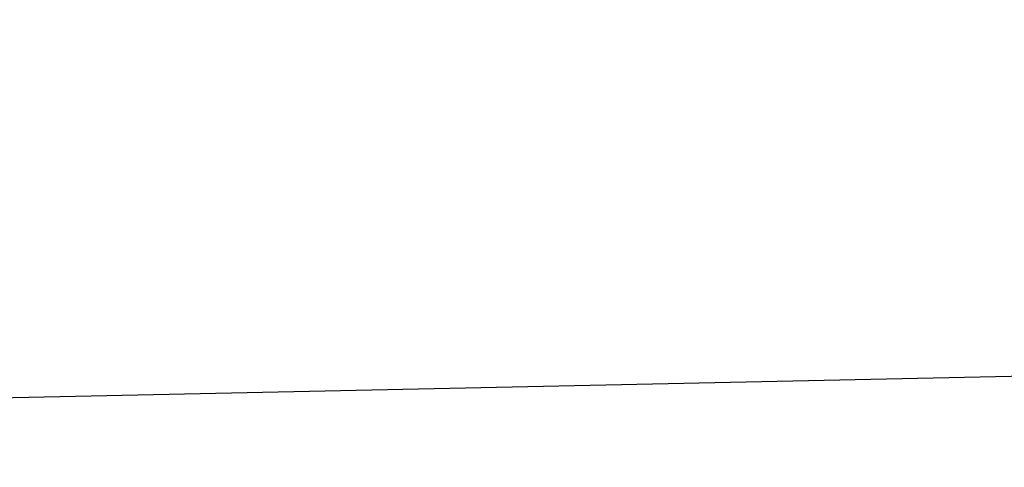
# Model space of a CAD drawing. Header units: millimetres. Extents: x -13716 to 13716, y -300 to 4365.
# Tile 3 of 12: x 3077 to 3654, y 37 to 300. Entities that reach past the tile are written whole.
import ezdxf

# ---------------------------------------------------------------- set-up
doc = ezdxf.new("R2010")
doc.units = ezdxf.units.MM
doc.header["$LTSCALE"] = 15
doc.layers.get('0').update_dxf_attribs({"lineweight": 25})

msp = doc.modelspace()

# ---------------------------------------------------------------- linework, layer by layer
msp.add_line((13525.30120690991, 299.9999999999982), (1147.301206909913, 37.49999999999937))

doc.saveas('drawing.dxf')
